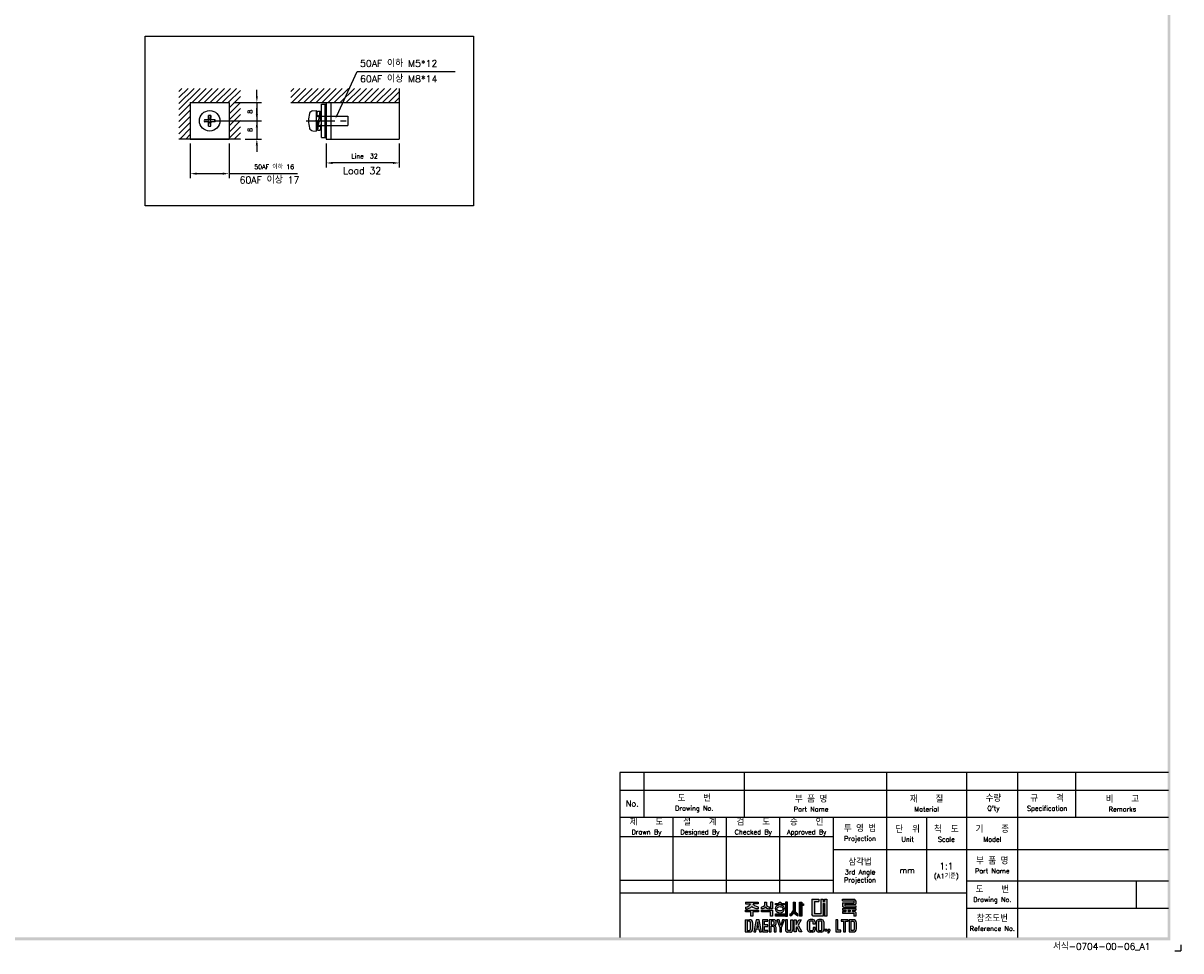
# Model space of a CAD drawing. Extents: x -235 to 1048, y -1897 to 585.
# Tile 20 of 23: x 541 to 1048, y -170 to 236. Entities that reach past the tile are written whole.
import ezdxf
from ezdxf import colors
from ezdxf.entities.mleader import LeaderData, LeaderLine
from ezdxf.math import Vec2, Vec3

# ---------------------------------------------------------------- set-up
doc = ezdxf.new("R2010")
doc.units = 0
doc.header["$MEASUREMENT"] = 0
doc.linetypes.add('CENTER', pattern=[2, 1.25, -0.25, 0.25, -0.25])
doc.linetypes.add('HIDDEN', pattern=[0.375, 0.25, -0.125])
doc.layers.get('0').update_dxf_attribs({"linetype": 'CONTINUOUS'})
for name, color, linetype in [('bo', 7, 'CONTINUOUS'), ('cen', 1, 'CENTER'), ('di', 3, 'CONTINUOUS'), ('dimtaxt', 3, 'CONTINUOUS'), ('dwg', 7, 'CONTINUOUS'), ('HIDE', 2, 'HIDDEN')]:
    doc.layers.add(name, color=color, linetype=linetype)
doc.styles.add('KIM', font='ROMANS.shx', dxfattribs={"height": 5, "bigfont": 'GSG1.shx'})
doc.styles.get("Standard").update_dxf_attribs({"font": 'romans.shx', "height": 2, "bigfont": 'hgs.shx'})
doc.dimstyles.new('STANDARD$0', dxfattribs={"dimtxt": 5, "dimasz": 5, "dimexe": 1, "dimexo": 2, "dimgap": 2, "dimtad": 1, "dimdec": 4, "dimzin": 12, "dimdsep": 46, "dimtxsty": 'KIM', "dimcen": -1, "dimdle": 0.1, "dimadec": 0, "dimazin": 0, "dimtfac": 1, "dimtdec": 4, "dimtmove": 0, "dimatfit": 3, "dimfxl": 0, "dimtolj": 1, "dimtzin": 0, "dimarcsym": 0})

# ---------------------------------------------------------------- blocks, each defined once
blk = doc.blocks.new('도면서식 A1')
at = {"layer": 'di', "insert": (780.92, -2.61), "char_height": 2.2, "width": 38.8706, "attachment_point": 4}
blk.add_mtext('서식-0704-00-06_A1', dxfattribs=at)
blk = doc.blocks.new('대륙')
at = {"layer": 'dimtaxt'}
h = blk.add_hatch(color=256, dxfattribs=at)
edge = h.paths.add_edge_path()
edge.add_line((51.99, 12.18), (47.65, 12.18))
edge.add_line((47.65, 12.18), (47.65, 11.59))
edge.add_line((47.65, 11.59), (49.36, 11.59))
edge.add_ellipse((47.48, 11.55), major_axis=(1.89, 0.39), ratio=0.576936, start_angle=268.0794, end_angle=342.4305, ccw=False)
edge.add_line((47.64, 10.44), (47.64, 9.87))
edge.add_ellipse((47.59, 11.36), major_axis=(2.46, 0), ratio=0.608939, start_angle=-88.7913, end_angle=-24.3158)
edge.add_ellipse((52.06, 11.36), major_axis=(-2.46, 0), ratio=0.608939, start_angle=384.3158, end_angle=448.3061)
edge.add_line((51.99, 9.87), (51.99, 10.51))
edge.add_ellipse((52.11, 11.62), major_axis=(-1.91, 0.31), ratio=0.577613, start_angle=17.5125, end_angle=91.8636, ccw=False)
edge.add_line((50.24, 11.59), (51.99, 11.59))
edge.add_line((51.99, 11.59), (51.99, 12.18))
h.paths.add_polyline_path([(52, 9.48), (47.64, 9.48), (47.64, 8.87), (49.46, 8.87), (49.46, 7.49), (50.19, 7.49), (50.19, 8.88), (52, 8.88)])
edge = h.paths.add_edge_path()
edge.add_arc((55.25, 11.18), 0.45, 180, 220.7047, ccw=False)
edge.add_line((54.8, 11.18), (54.8, 12.18))
edge.add_line((54.8, 12.18), (54.06, 12.18))
edge.add_line((54.06, 12.18), (54.06, 11.18))
edge.add_arc((53.61, 11.18), 0.45, 319.2953, 360, ccw=False)
edge.add_spline(control_points=[(53.95, 10.89), (53.94, 10.88), (53.93, 10.87), (53.83, 10.76), (53.7, 10.68), (53.03, 10.51)], knot_values=[3.761053, 3.761053, 3.761053, 3.761053, 3.807132, 3.807132, 4.298097, 4.298097, 4.298097, 4.298097], degree=3, periodic=0)
edge.add_line((53.03, 10.51), (53.03, 9.85))
edge.add_spline(control_points=[(53.03, 9.85), (53.05, 9.85), (53.06, 9.85), (53.74, 9.96), (53.94, 10.08), (54.15, 10.22), (54.2, 10.3), (54.43, 10.6)], knot_values=[3.495949, 3.495949, 3.495949, 3.495949, 3.524444, 3.524444, 4.06832, 4.06832, 4.379503, 4.379503, 4.379503, 4.379503], degree=3, periodic=0)
edge.add_spline(control_points=[(54.43, 10.6), (54.65, 10.3), (54.71, 10.22), (54.92, 10.08), (55.12, 9.96), (55.75, 9.88), (55.78, 9.87), (55.8, 9.86)], knot_values=[3.495949, 3.495949, 3.495949, 3.495949, 3.807132, 3.807132, 4.351008, 4.351008, 4.402945, 4.402945, 4.402945, 4.402945], degree=3, periodic=0)
edge.add_line((55.8, 9.86), (55.8, 10.59))
edge.add_spline(control_points=[(55.8, 10.59), (55.78, 10.59), (55.76, 10.6), (55.19, 10.66), (55.03, 10.75), (54.92, 10.87), (54.91, 10.88), (54.91, 10.89)], knot_values=[3.761053, 3.761053, 3.761053, 3.761053, 3.81299, 3.81299, 4.356866, 4.356866, 4.402945, 4.402945, 4.402945, 4.402945], degree=3, periodic=0)
h.paths.add_polyline_path([(56.82, 9.48), (53.03, 9.48), (53.03, 8.87), (56.1, 8.87), (56.1, 7.49), (56.82, 7.49)])
h.paths.add_polyline_path([(56.82, 12.19), (56.1, 12.19), (56.1, 9.87), (56.82, 9.87)])
h.paths.add_polyline_path([(60.76, 11.76), (59.58, 11.76), (59.58, 12.19), (59.05, 12.19), (59.05, 11.76), (57.74, 11.76), (57.74, 11.21), (60.76, 11.21)])
edge = h.paths.add_edge_path()
edge.add_ellipse((59.26, 9.92), major_axis=(-1.56, 0), ratio=0.830145, start_angle=101.7462, end_angle=265.4383)
edge.add_line((59.38, 11.21), (59.13, 11.21))
edge.add_ellipse((59.26, 9.92), major_axis=(1.56, 0), ratio=0.830145, start_angle=94.5617, end_angle=259.6787)
edge.add_line((58.98, 8.65), (58.98, 8.2))
edge.add_line((58.98, 8.2), (59.58, 8.2))
edge.add_line((59.58, 8.2), (59.58, 8.65))
edge = h.paths.add_edge_path(flags=16)
edge.add_spline(control_points=[(60.26, 9.92), (60.26, 10.03), (60.22, 10.15), (60.06, 10.37), (59.93, 10.48), (59.59, 10.63), (59.39, 10.66), (58.99, 10.64), (58.8, 10.59), (58.5, 10.41), (58.39, 10.3), (58.27, 10.07), (58.25, 9.96), (58.28, 9.73), (58.34, 9.62), (58.54, 9.4), (58.69, 9.3), (59.06, 9.19), (59.26, 9.17), (59.65, 9.23), (59.83, 9.31), (60.09, 9.5), (60.18, 9.62), (60.25, 9.8), (60.26, 9.86), (60.26, 9.92)], knot_values=[0, 0, 0, 0, 0.543876, 0.543876, 1.087752, 1.087752, 1.631628, 1.631628, 2.175504, 2.175504, 2.71938, 2.71938, 3.263256, 3.263256, 3.807132, 3.807132, 4.351008, 4.351008, 4.894884, 4.894884, 5.43876, 5.43876, 5.982636, 5.982636, 6.283185, 6.283185, 6.283185, 6.283185], degree=3, periodic=0)
for points in [[(61.83, 12.19), (61.11, 12.19), (61.11, 8.2), (57.74, 8.2), (57.74, 7.47), (61.11, 7.47), (61.83, 7.47)], [(70.89, 12.38), (72.38, 12.38), (72.38, 13.12), (70.01, 13.12), (70.01, 8), (70.53, 7.49), (73.84, 7.49), (73.84, 11.66), (74.29, 11.66), (74.29, 7.49), (75.14, 7.49), (75.14, 13.12), (74.29, 13.12), (74.29, 12.42), (73.84, 12.42), (73.84, 13.12), (73.01, 13.12), (73.01, 8.23), (70.89, 8.23)]]:
    blk.add_hatch(color=256, dxfattribs=at).paths.add_polyline_path(points)
h = blk.add_hatch(color=256, dxfattribs=at)
edge = h.paths.add_edge_path()
edge.add_line((64.41, 12.18), (63.7, 12.18))
edge.add_line((63.7, 12.18), (63.7, 9.23))
edge.add_ellipse((62.86, 9.12), major_axis=(0.66, 0.841), ratio=0.672815, start_angle=218.7862, end_angle=304.0863, ccw=False)
edge.add_line((62.7, 8.19), (62.7, 7.51))
edge.add_ellipse((63.11, 8.54), major_axis=(0.964, 0.919), ratio=0.540942, start_angle=220.7961, end_angle=301.7505)
edge.add_ellipse((64.93, 8.53), major_axis=(-0.866, 0.919), ratio=0.569913, start_angle=58.7442, end_angle=145.288)
edge.add_line((65.35, 7.49), (65.35, 8.17))
edge.add_ellipse((65.18, 9.26), major_axis=(-0.67, 1.07), ratio=0.576723, start_angle=74.3826, end_angle=142.9847, ccw=False)
edge.add_line((64.41, 9.18), (64.41, 12.18))
h.paths.add_polyline_path([(66.65, 10.99), (67.26, 10.99), (67.26, 11.63), (66.64, 11.63), (66.64, 12.18), (65.92, 12.18), (65.92, 7.49), (66.65, 7.49)])
h = blk.add_hatch(color=256, dxfattribs=at)
h.paths.add_polyline_path([(84.17, 12.56), (84.17, 11.99), (80.38, 11.99), (80.38, 10.74), (80.81, 10.32), (84.92, 10.32), (84.92, 10.92), (81.19, 10.92), (81.19, 11.44), (84.92, 11.44), (84.92, 12.6), (84.39, 13.12), (80.36, 13.12), (80.36, 12.56)])
h.paths.add_polyline_path([(83.7, 9.41), (84.92, 9.41), (84.92, 9.97), (80.36, 9.97), (80.36, 9.41), (81.48, 9.41), (81.48, 9.04), (80.35, 9.04), (80.35, 8.42), (84.18, 8.42), (84.18, 7.49), (84.92, 7.49), (84.92, 8.64), (84.52, 9.04), (83.7, 9.04)])
h.paths.add_polyline_path([(83, 9.41), (82.23, 9.41), (82.23, 9.04), (83, 9.04)], flags=17)
h = blk.add_hatch(color=256, dxfattribs=at)
h.paths.add_polyline_path([(47.58, 6.25), (47.58, 2.12), (49.06, 2.12, 0.414214), (50.06, 3.12), (50.06, 5.25, 0.414214), (49.06, 6.25)])
h.paths.add_polyline_path([(48.9, 5.73, -0.414214), (49.4, 5.23), (49.4, 3.16, -0.414214), (48.9, 2.66), (48.23, 2.66), (48.23, 5.73)], flags=16)
h.paths.add_polyline_path([(50.42, 2.11), (51.1, 2.11), (51.31, 3.17), (52.21, 3.17), (52.42, 2.11), (53.1, 2.11), (52.25, 6.23), (51.27, 6.23)])
h.paths.add_polyline_path([(51.77, 5.49), (52.09, 3.74), (51.43, 3.74)], flags=16)
h.paths.add_polyline_path([(53.4, 2.11), (55.25, 2.11), (55.25, 2.66), (54.07, 2.66), (54.07, 3.99), (55.15, 3.99), (55.15, 4.52), (54.06, 4.52), (54.06, 5.7), (55.21, 5.7), (55.21, 6.25), (53.4, 6.25)])
h.paths.add_polyline_path([(55.67, 2.12), (56.33, 2.12), (56.33, 4.05), (56.93, 4.05, -0.414214), (57.33, 3.65), (57.33, 2.12), (58.02, 2.12), (58.02, 3.65, 0.276846), (57.45, 4.24, 0.25864), (58.02, 4.77), (58.02, 5.43, 0.414214), (57.22, 6.23), (55.67, 6.23)])
h.paths.add_polyline_path([(56.33, 5.71), (57.04, 5.71, -0.414214), (57.34, 5.41), (57.34, 4.86, -0.414214), (57.04, 4.56), (56.33, 4.56)], flags=16)
h.paths.add_polyline_path([(59.2, 3.57), (59.2, 2.11), (59.85, 2.11), (59.85, 3.58), (60.8, 6.24), (60.13, 6.24), (59.53, 4.27), (58.97, 6.24), (58.28, 6.24)])
h.paths.add_polyline_path([(61.13, 2.78, 0.414214), (61.88, 2.03), (62.85, 2.03, 0.414214), (63.6, 2.78), (63.6, 6.24), (62.93, 6.24), (62.93, 2.84, -0.414214), (62.68, 2.59), (62.07, 2.59, -0.414214), (61.82, 2.84), (61.82, 6.24), (61.13, 6.24)])
h.paths.add_polyline_path([(64.11, 2.12), (64.77, 2.12), (64.77, 3.42), (64.98, 3.87), (65.9, 2.12), (66.68, 2.12), (65.38, 4.46), (66.48, 6.23), (65.69, 6.23), (64.76, 4.66), (64.76, 6.23), (64.11, 6.23)])
h.paths.add_polyline_path([(68.62, 2.84, 0.414214), (69.42, 2.04), (70.32, 2.04, 0.414214), (71.12, 2.84), (71.12, 3.62), (70.47, 3.62), (70.47, 2.85, -0.414214), (70.17, 2.55), (69.58, 2.55, -0.414214), (69.28, 2.85), (69.28, 5.49, -0.414214), (69.58, 5.79), (70.16, 5.79, -0.414214), (70.46, 5.49), (70.46, 4.76), (71.12, 4.76), (71.12, 5.52, 0.414214), (70.32, 6.32), (69.42, 6.32, 0.414214), (68.62, 5.52)])
h.paths.add_polyline_path([(71.57, 2.84, 0.414214), (72.37, 2.04), (73.25, 2.04, 0.414214), (74.05, 2.84), (74.05, 5.52, 0.414214), (73.25, 6.32), (72.37, 6.32, 0.414214), (71.57, 5.52)])
h.paths.add_polyline_path([(72.23, 5.5, -0.414214), (72.53, 5.8), (73.09, 5.8, -0.414214), (73.39, 5.5), (73.39, 2.85, -0.414214), (73.09, 2.55), (72.53, 2.55, -0.414214), (72.23, 2.85)], flags=16)
h.paths.add_polyline_path([(74.42, 2.34), (75.05, 2.34), (75.05, 2.98), (74.42, 2.98)])
h.paths.add_polyline_path([(75.76, 2.34, -0.316213), (75.39, 2.07), (75.39, 1.77, 0.409412), (76.08, 2.47), (76.08, 2.98), (75.39, 2.98), (75.39, 2.34)])
h.paths.add_polyline_path([(78.08, 2.12), (79.79, 2.12), (79.79, 2.67), (78.75, 2.67), (78.75, 6.24), (78.08, 6.24)])
h.paths.add_polyline_path([(80.68, 2.12), (81.35, 2.12), (81.35, 5.7), (82.27, 5.7), (82.27, 6.24), (79.92, 6.24), (79.92, 5.7), (80.68, 5.7)])
h.paths.add_polyline_path([(82.59, 2.13), (84.07, 2.13, 0.414214), (85.07, 3.13), (85.07, 5.24, 0.414214), (84.07, 6.24), (82.59, 6.24)])
h.paths.add_polyline_path([(83.24, 5.73), (83.9, 5.73, -0.414214), (84.4, 5.23), (84.4, 3.15, -0.414214), (83.9, 2.65), (83.24, 2.65)], flags=16)
for p, q in [((47.65, 12.18), (51.99, 12.18)), ((47.65, 12.18), (47.65, 11.59)), ((51.99, 12.18), (51.99, 11.59)), ((54.06, 12.18), (54.8, 12.18)), ((54.06, 12.18), (54.06, 11.18)), ((54.8, 12.18), (54.8, 11.18)), ((56.82, 12.19), (56.1, 12.19)), ((56.1, 12.19), (56.1, 9.87)), ((56.82, 12.19), (56.82, 9.87)), ((57.74, 11.76), (59.05, 11.76)), ((57.74, 11.21), (57.74, 11.76)), ((59.05, 11.76), (59.05, 12.19)), ((59.05, 12.19), (59.58, 12.19)), ((59.58, 12.19), (59.58, 11.76)), ((59.58, 11.76), (60.76, 11.76)), ((60.76, 11.76), (60.76, 11.21)), ((61.11, 12.19), (61.11, 8.2)), ((61.83, 12.19), (61.11, 12.19)), ((61.83, 7.47), (61.83, 12.19)), ((63.7, 12.18), (64.41, 12.18)), ((63.7, 12.18), (63.7, 9.23)), ((64.41, 12.18), (64.41, 9.18)), ((65.92, 7.49), (65.92, 12.18)), ((65.92, 12.18), (66.64, 12.18)), ((66.64, 12.18), (66.64, 11.63)), ((70.01, 13.12), (70.01, 8)), ((70.01, 13.12), (72.38, 13.12)), ((70.89, 12.38), (70.89, 8.23)), ((70.89, 12.38), (72.38, 12.38)), ((72.38, 13.12), (72.38, 12.38)), ((73.01, 13.12), (73.01, 8.23)), ((73.01, 13.12), (73.84, 13.12)), ((73.84, 13.12), (73.84, 12.42)), ((73.84, 12.42), (74.29, 12.42)), ((74.29, 13.12), (75.14, 13.12)), ((74.29, 13.12), (74.29, 12.42)), ((75.14, 13.12), (75.14, 7.49)), ((80.36, 13.12), (84.39, 13.12)), ((80.36, 12.56), (80.36, 13.12)), ((80.36, 12.56), (84.17, 12.56)), ((80.38, 11.99), (84.17, 11.99)), ((80.38, 11.99), (80.38, 10.74)), ((84.17, 12.56), (84.17, 11.99)), ((84.92, 12.6), (84.39, 13.12)), ((84.92, 12.6), (84.92, 11.44)), ((47.64, 10.44), (47.64, 9.87)), ((47.64, 9.48), (52, 9.48)), ((47.64, 8.87), (47.64, 9.48)), ((49.46, 8.87), (47.64, 8.87)), ((47.65, 11.59), (49.36, 11.59)), ((49.46, 7.49), (49.46, 8.87)), ((50.19, 8.88), (50.19, 7.49)), ((52, 8.88), (50.19, 8.88)), ((51.99, 11.59), (50.24, 11.59)), ((51.99, 10.51), (51.99, 9.87)), ((52, 9.48), (52, 8.88)), ((53.03, 9.85), (53.03, 10.51)), ((53.03, 9.48), (56.82, 9.48)), ((53.03, 8.87), (53.03, 9.48)), ((56.1, 8.87), (53.03, 8.87)), ((55.8, 9.86), (55.8, 10.59)), ((56.82, 9.87), (56.1, 9.87)), ((56.1, 7.49), (56.1, 8.87)), ((56.82, 9.48), (56.82, 7.49)), ((60.76, 11.21), (57.74, 11.21)), ((57.74, 8.2), (61.11, 8.2)), ((57.74, 7.47), (57.74, 8.2)), ((58.98, 8.2), (58.98, 8.65)), ((59.58, 8.65), (59.58, 8.2)), ((62.7, 7.51), (62.7, 8.19)), ((65.35, 7.49), (65.35, 8.17)), ((66.64, 11.63), (67.26, 11.63)), ((66.65, 10.99), (66.65, 7.49)), ((67.26, 10.99), (66.65, 10.99)), ((67.26, 11.63), (67.26, 10.99)), ((70.53, 7.49), (70.01, 8)), ((73.01, 8.23), (70.89, 8.23)), ((73.84, 11.66), (73.84, 7.49)), ((73.84, 11.66), (74.29, 11.66)), ((74.29, 11.66), (74.29, 7.49)), ((80.35, 9.04), (81.48, 9.04)), ((80.35, 9.04), (80.35, 8.42)), ((80.35, 8.42), (84.18, 8.42)), ((80.36, 9.97), (84.92, 9.97)), ((80.36, 9.97), (80.36, 9.41)), ((80.36, 9.41), (81.48, 9.41)), ((80.81, 10.32), (80.38, 10.74)), ((80.81, 10.32), (84.92, 10.32)), ((81.19, 11.44), (84.92, 11.44)), ((81.19, 11.44), (81.19, 10.92)), ((81.19, 10.92), (84.92, 10.92)), ((81.48, 9.41), (81.48, 9.04)), ((82.23, 9.41), (83, 9.41)), ((82.23, 9.41), (82.23, 9.04)), ((82.23, 9.04), (83, 9.04)), ((83, 9.41), (83, 9.04)), ((83.7, 9.41), (84.92, 9.41)), ((83.7, 9.41), (83.7, 9.04)), ((83.7, 9.04), (84.52, 9.04)), ((84.18, 8.42), (84.18, 7.49)), ((84.92, 8.64), (84.52, 9.04)), ((84.92, 10.92), (84.92, 10.32)), ((84.92, 9.97), (84.92, 9.41)), ((84.92, 8.64), (84.92, 7.49)), ((47.58, 6.25), (47.58, 2.12)), ((47.58, 6.25), (49.06, 6.25)), ((48.23, 5.73), (48.23, 2.66)), ((48.9, 5.73), (48.23, 5.73)), ((49.4, 3.16), (49.4, 5.23)), ((50.19, 7.49), (49.46, 7.49)), ((50.06, 5.25), (50.06, 3.12)), ((51.27, 6.23), (50.42, 2.11)), ((52.25, 6.23), (51.27, 6.23)), ((51.77, 5.49), (51.43, 3.74)), ((52.09, 3.74), (51.77, 5.49)), ((53.1, 2.11), (52.25, 6.23)), ((55.21, 6.25), (53.4, 6.25)), ((53.4, 6.25), (53.4, 2.11)), ((54.06, 5.7), (55.21, 5.7)), ((54.06, 4.52), (54.06, 5.7)), ((55.15, 4.52), (54.06, 4.52)), ((54.07, 3.99), (55.15, 3.99)), ((54.07, 2.66), (54.07, 3.99)), ((55.15, 3.99), (55.15, 4.52)), ((55.21, 5.7), (55.21, 6.25)), ((55.67, 6.23), (55.67, 2.12)), ((57.22, 6.23), (55.67, 6.23)), ((56.82, 7.49), (56.1, 7.49)), ((56.33, 5.71), (56.33, 4.56)), ((57.04, 5.71), (56.33, 5.71)), ((56.33, 4.56), (57.04, 4.56)), ((56.33, 2.12), (56.33, 4.05)), ((56.33, 4.05), (56.93, 4.05)), ((57.34, 4.86), (57.34, 5.41)), ((61.11, 7.47), (57.74, 7.47)), ((58.02, 4.77), (58.02, 5.43)), ((58.97, 6.24), (58.28, 6.24)), ((58.28, 6.24), (59.2, 3.57)), ((59.53, 4.27), (58.97, 6.24)), ((60.13, 6.24), (59.53, 4.27)), ((59.85, 3.58), (60.8, 6.24)), ((60.8, 6.24), (60.13, 6.24)), ((61.11, 7.47), (61.83, 7.47)), ((61.13, 6.24), (61.13, 2.78)), ((61.82, 6.24), (61.13, 6.24)), ((61.82, 2.84), (61.82, 6.24)), ((62.93, 2.84), (62.93, 6.24)), ((62.93, 6.24), (63.6, 6.24)), ((63.6, 6.24), (63.6, 2.78)), ((64.11, 2.12), (64.11, 6.23)), ((64.11, 6.23), (64.76, 6.23)), ((64.76, 4.66), (65.69, 6.23)), ((64.76, 6.23), (64.76, 4.66)), ((66.48, 6.23), (65.38, 4.46)), ((65.38, 4.46), (66.68, 2.12)), ((65.69, 6.23), (66.48, 6.23)), ((66.65, 7.49), (65.92, 7.49)), ((68.62, 2.84), (68.62, 5.52)), ((69.28, 5.49), (69.28, 2.85)), ((70.32, 6.32), (69.42, 6.32)), ((70.16, 5.79), (69.58, 5.79)), ((70.46, 4.76), (70.46, 5.49)), ((71.12, 4.76), (70.46, 4.76)), ((73.84, 7.49), (70.53, 7.49)), ((71.12, 5.52), (71.12, 4.76)), ((71.57, 2.84), (71.57, 5.52)), ((72.23, 5.5), (72.23, 2.85)), ((73.25, 6.32), (72.37, 6.32)), ((73.09, 5.8), (72.53, 5.8)), ((73.39, 2.85), (73.39, 5.5)), ((74.05, 5.52), (74.05, 2.84)), ((75.14, 7.49), (74.29, 7.49)), ((78.08, 6.24), (78.08, 2.12)), ((78.75, 6.24), (78.08, 6.24)), ((78.75, 2.67), (78.75, 6.24)), ((82.27, 6.24), (79.92, 6.24)), ((79.92, 6.24), (79.92, 5.7)), ((79.92, 5.7), (80.68, 5.7)), ((80.68, 5.7), (80.68, 2.12)), ((81.35, 2.12), (81.35, 5.7)), ((81.35, 5.7), (82.27, 5.7)), ((82.27, 5.7), (82.27, 6.24)), ((82.59, 6.24), (82.59, 2.13)), ((84.07, 6.24), (82.59, 6.24)), ((83.24, 2.65), (83.24, 5.73)), ((83.24, 5.73), (83.9, 5.73)), ((84.92, 7.49), (84.18, 7.49)), ((84.4, 3.15), (84.4, 5.23)), ((85.07, 3.13), (85.07, 5.24)), ((47.58, 2.12), (49.06, 2.12)), ((48.23, 2.66), (48.9, 2.66)), ((50.42, 2.11), (51.1, 2.11)), ((51.1, 2.11), (51.31, 3.17)), ((51.31, 3.17), (52.21, 3.17)), ((51.43, 3.74), (52.09, 3.74)), ((52.21, 3.17), (52.42, 2.11)), ((52.42, 2.11), (53.1, 2.11)), ((53.4, 2.11), (55.25, 2.11)), ((55.25, 2.66), (54.07, 2.66)), ((55.25, 2.11), (55.25, 2.66)), ((55.67, 2.12), (56.33, 2.12)), ((57.33, 3.65), (57.33, 2.12)), ((57.33, 2.12), (58.02, 2.12)), ((58.02, 2.12), (58.02, 3.65)), ((59.2, 3.57), (59.2, 2.11)), ((59.2, 2.11), (59.85, 2.11)), ((59.85, 2.11), (59.85, 3.58)), ((62.85, 2.03), (61.88, 2.03)), ((62.68, 2.59), (62.07, 2.59)), ((64.77, 2.12), (64.11, 2.12)), ((64.98, 3.87), (64.77, 3.42)), ((64.77, 3.42), (64.77, 2.12)), ((65.9, 2.12), (64.98, 3.87)), ((66.68, 2.12), (65.9, 2.12)), ((70.32, 2.04), (69.42, 2.04)), ((70.17, 2.55), (69.58, 2.55)), ((70.47, 3.62), (70.47, 2.85)), ((71.12, 3.62), (70.47, 3.62)), ((71.12, 2.84), (71.12, 3.62)), ((73.25, 2.04), (72.37, 2.04)), ((73.09, 2.55), (72.53, 2.55)), ((74.42, 2.98), (74.42, 2.34)), ((75.05, 2.98), (74.42, 2.98)), ((75.05, 2.34), (74.42, 2.34)), ((75.05, 2.98), (75.05, 2.34)), ((75.39, 2.98), (75.39, 2.34)), ((76.08, 2.98), (75.39, 2.98)), ((75.76, 2.34), (75.39, 2.34)), ((75.39, 2.07), (75.39, 1.77)), ((76.08, 2.98), (76.08, 2.47)), ((78.08, 2.12), (79.79, 2.12)), ((79.79, 2.67), (78.75, 2.67)), ((79.79, 2.12), (79.79, 2.67)), ((80.68, 2.12), (81.35, 2.12)), ((82.59, 2.13), (84.07, 2.13)), ((83.9, 2.65), (83.24, 2.65))]:
    blk.add_line(p, q, dxfattribs=at)
for centre, radius, start, end in [((53.61, 11.18), 0.45, 319.2953, 360), ((55.25, 11.18), 0.45, 180, 220.7047), ((48.9, 5.23), 0.5, 0, 90), ((49.06, 5.25), 1, 0, 90), ((57.22, 4.85), 0.8, 270, 270), ((56.93, 3.65), 0.4, 0, 90), ((57.04, 5.41), 0.3, 0, 90), ((57.04, 4.86), 0.3, 270, 0), ((57.22, 5.43), 0.8, 0, 90), ((57.26, 5.02), 0.8, 283.6828, 341.6876), ((57.24, 3.47), 0.8, 12.921, 74.819), ((69.42, 5.52), 0.8, 90, 180), ((69.58, 5.49), 0.3, 90, 180), ((70.16, 5.49), 0.3, 0, 90), ((70.32, 5.52), 0.8, 0, 90), ((72.37, 5.52), 0.8, 90, 180), ((72.53, 5.5), 0.3, 90, 180), ((73.09, 5.5), 0.3, 0, 90), ((73.25, 5.52), 0.8, 0, 90), ((83.9, 5.23), 0.5, 0, 90), ((84.07, 5.24), 1, 0, 90), ((48.9, 3.16), 0.5, 270, 0), ((49.06, 3.12), 1, 270, 0), ((61.88, 2.78), 0.75, 180, 270), ((62.07, 2.84), 0.25, 180, 270), ((62.68, 2.84), 0.25, 270, 0), ((62.85, 2.78), 0.75, 270, 0), ((69.42, 2.84), 0.8, 180, 270), ((69.58, 2.85), 0.3, 180, 270), ((70.17, 2.85), 0.3, 270, 0), ((70.32, 2.84), 0.8, 270, 0), ((72.37, 2.84), 0.8, 180, 270), ((72.53, 2.85), 0.3, 180, 270), ((73.09, 2.85), 0.3, 270, 0), ((73.25, 2.84), 0.8, 270, 0), ((75.38, 2.47), 0.7, 270.9408, 0), ((75.38, 2.47), 0.4, 271.6466, 341.8371), ((83.9, 3.15), 0.5, 270, 0), ((84.07, 3.13), 1, 270, 0)]:
    blk.add_arc(centre, radius, start, end, dxfattribs=at)
for centre, major_axis, ratio, start_param, end_param in [((47.48, 11.55), (1.89, 0.39), 0.576936, 4.678869, 5.97654), ((47.59, 11.36), (-2.46, 0), 0.608939, 1.591893, 2.717202), ((59.26, 9.92), (1.56, 0), 0.830145, 1.650413, 4.532248), ((59.26, 9.92), (-1.56, 0), 0.830145, 1.775806, 4.632772), ((62.86, 9.12), (0.66, 0.841), 0.672815, 3.81854, 5.307307), ((63.11, 8.54), (0.964, 0.919), 0.540942, 3.853619, 5.26654)]:
    blk.add_ellipse(centre, major_axis=major_axis, ratio=ratio, start_param=start_param, end_param=end_param, dxfattribs=at)
at = {"layer": 'dimtaxt', "extrusion": (0, 0, -1)}
for centre, major_axis, ratio, start_param, end_param in [((52.06, 11.36), (-2.46, 0), 0.608939, -1.541231, -0.42439), ((52.11, 11.62), (-1.91, 0.31), 0.577613, 4.679864, 5.977535), ((64.93, 8.53), (-0.866, 0.919), 0.569913, 3.747431, 5.257905), ((65.18, 9.26), (-0.67, 1.07), 0.576723, 3.787632, 4.984965)]:
    blk.add_ellipse(centre, major_axis=major_axis, ratio=ratio, start_param=start_param, end_param=end_param, dxfattribs=at)
at = {"layer": 'dimtaxt'}
for points, knots in [([(53.95, 10.89), (53.94, 10.88), (53.93, 10.87), (53.83, 10.76), (53.7, 10.68), (53.03, 10.51)], [3.7610527, 3.7610527, 3.7610527, 3.7610527, 3.8071317, 3.8071317, 4.2980967, 4.2980967, 4.2980967, 4.2980967]), ([(54.43, 10.6), (54.2, 10.3), (54.15, 10.22), (53.94, 10.08), (53.74, 9.96), (53.06, 9.85), (53.05, 9.85), (53.03, 9.85)], [3.4959493, 3.4959493, 3.4959493, 3.4959493, 3.8071317, 3.8071317, 4.3510077, 4.3510077, 4.3795026, 4.3795026, 4.3795026, 4.3795026]), ([(54.43, 10.6), (54.65, 10.3), (54.71, 10.22), (54.92, 10.08), (55.12, 9.96), (55.75, 9.88), (55.78, 9.87), (55.8, 9.86)], [3.4959493, 3.4959493, 3.4959493, 3.4959493, 3.8071317, 3.8071317, 4.3510077, 4.3510077, 4.4029453, 4.4029453, 4.4029453, 4.4029453]), ([(54.91, 10.89), (54.91, 10.88), (54.92, 10.87), (55.03, 10.75), (55.19, 10.66), (55.76, 10.6), (55.78, 10.59), (55.8, 10.59)], [3.7610527, 3.7610527, 3.7610527, 3.7610527, 3.8071317, 3.8071317, 4.3510077, 4.3510077, 4.4029453, 4.4029453, 4.4029453, 4.4029453]), ([(60.26, 9.92), (60.26, 10.03), (60.22, 10.15), (60.06, 10.37), (59.93, 10.48), (59.59, 10.63), (59.39, 10.66), (58.99, 10.64), (58.8, 10.59), (58.5, 10.41), (58.39, 10.3), (58.27, 10.07), (58.25, 9.96), (58.28, 9.73), (58.34, 9.62), (58.54, 9.4), (58.69, 9.3), (59.06, 9.19), (59.26, 9.17), (59.65, 9.23), (59.83, 9.31), (60.09, 9.5), (60.18, 9.62), (60.25, 9.8), (60.26, 9.86), (60.26, 9.92)], [0, 0, 0, 0, 0.543876, 0.543876, 1.087752, 1.087752, 1.631628, 1.631628, 2.175504, 2.175504, 2.71938, 2.71938, 3.263256, 3.263256, 3.807132, 3.807132, 4.351008, 4.351008, 4.894884, 4.894884, 5.43876, 5.43876, 5.982636, 5.982636, 6.283185, 6.283185, 6.283185, 6.283185])]:
    blk.add_open_spline(points, degree=3, knots=knots, dxfattribs=at)
blk = doc.blocks.new('*D580')
at = {"layer": 'di'}
for p, q in [((614.11, 183.48), (614.11, 168.32)), ((631.11, 183.48), (631.11, 168.32)), ((616.91, 170.32), (628.31, 170.32)), ((631.11, 170.32), (661.11, 170.32))]:
    blk.add_line(p, q, dxfattribs=at)
for points in [[(616.91, 170.79), (616.91, 169.86), (614.11, 170.32)], [(628.31, 170.79), (628.31, 169.86), (631.11, 170.32)]]:
    blk.add_solid(points, dxfattribs=at)
at = {"layer": 'di', "insert": (650.87, 173.32), "char_height": 2, "attachment_point": 5}
blk.add_mtext('\\A1;50AF 이하 16', dxfattribs=at)
blk = doc.blocks.new('*D581')
at = {"layer": 'di'}
for p, q in [((643.27, 196.28), (643.27, 199.08)), ((624.61, 193.48), (645.27, 193.48)), ((643.27, 193.48), (643.27, 185.48)), ((638.09, 185.48), (645.27, 185.48)), ((643.27, 182.68), (643.27, 179.88))]:
    blk.add_line(p, q, dxfattribs=at)
for points in [[(642.8, 196.28), (643.74, 196.28), (643.27, 193.48)], [(642.8, 182.68), (643.74, 182.68), (643.27, 185.48)]]:
    blk.add_solid(points, dxfattribs=at)
at = {"layer": 'di', "insert": (640.27, 189.48), "char_height": 2, "attachment_point": 5, "rotation": 90}
blk.add_mtext('\\A1;8', dxfattribs=at)
blk = doc.blocks.new('*D582')
at = {"layer": 'di'}
for p, q in [((643.27, 204.28), (643.27, 207.08)), ((633.11, 201.48), (645.27, 201.48)), ((643.27, 201.48), (643.27, 193.48)), ((633.11, 193.48), (645.27, 193.48)), ((643.27, 190.68), (643.27, 187.88))]:
    blk.add_line(p, q, dxfattribs=at)
for points in [[(642.8, 204.28), (643.74, 204.28), (643.27, 201.48)], [(642.8, 190.68), (643.74, 190.68), (643.27, 193.48)]]:
    blk.add_solid(points, dxfattribs=at)
at = {"layer": 'di', "insert": (640.27, 197.48), "char_height": 2, "attachment_point": 5, "rotation": 90}
blk.add_mtext('\\A1;8', dxfattribs=at)
blk = doc.blocks.new('bxx')
at = {"layer": 'bo', "linetype": 'Continuous'}
for p, q in [((681.6, -342.4), (682.8, -333.7)), ((682.8, -333.7), (685.2, -333.7)), ((684, -341.5), (685.2, -333.7)), ((685.2, -333.7), (685.2, -342.1)), ((681.6, -342.4), (684, -341.5)), ((682.8, -341.9), (682.8, -350.3)), ((684, -342.6), (682.8, -350.3)), ((684, -342.6), (686.4, -341.7)), ((684.7, -337.3), (685.2, -337.3)), ((686.4, -341.7), (685.2, -350.3)), ((682.8, -346.7), (683.4, -346.7)), ((682.8, -350.3), (685.2, -350.3))]:
    blk.add_line(p, q, dxfattribs=at)
at = {"layer": 'HIDE'}
for p, q in [((682.3, -337.3), (684.7, -337.3)), ((683.4, -346.7), (685.7, -346.7))]:
    blk.add_line(p, q, dxfattribs=at)
blk = doc.blocks.new('*D576')
at = {"layer": 'di'}
for p, q in [((673.7, 183.48), (673.7, 173.01)), ((705.7, 183.48), (705.7, 173.01)), ((702.9, 175.01), (676.5, 175.01))]:
    blk.add_line(p, q, dxfattribs=at)
for points in [[(676.5, 175.48), (676.5, 174.54), (673.7, 175.01)], [(702.9, 175.48), (702.9, 174.54), (705.7, 175.01)]]:
    blk.add_solid(points, dxfattribs=at)
at = {"layer": 'di', "insert": (690.5, 178.01), "char_height": 2, "attachment_point": 5}
blk.add_mtext('\\A1;Line  32', dxfattribs=at)

msp = doc.modelspace()

# ---------------------------------------------------------------- hatches: boundary and pattern name
h = msp.add_hatch()
h.set_pattern_fill('ANSI31', color=256, scale=15, style=0)
h.set_pattern_definition([(45, (1302.4018, -707.2568), (-1.3258252, 1.3258252), [])])
h.paths.add_polyline_path([(636.092, 207.7), (609.133, 207.7), (609.133, 185.481), (614.112, 185.481), (614.112, 201.481), (631.112, 201.481), (631.112, 185.481), (636.092, 185.481)])
h = msp.add_hatch()
h.set_pattern_fill('ANSI31', color=256, scale=15, style=0)
h.set_pattern_definition([(45, (1306.3744, -707.2568), (-1.3258252, 1.3258252), [])])
h.paths.add_polyline_path([(658.157, 207.7), (658.157, 201.481), (705.698, 201.481), (705.698, 207.7)])

# ---------------------------------------------------------------- linework, layer by layer
for p, q in [((705.698, 207.7), (705.698, 185.481)), ((614.112, 201.481), (614.112, 185.481)), ((614.112, 201.481), (631.112, 201.481)), ((631.112, 201.481), (631.112, 185.481)), ((658.157, 201.481), (705.698, 201.481)), ((667.757, 197.853), (669.219, 197.981)), ((669.219, 197.981), (669.219, 188.981)), ((671.65, 186.131), (671.65, 200.831)), ((671.65, 200.831), (673.25, 200.831)), ((673.25, 186.131), (673.25, 200.831)), ((673.25, 200.831), (673.55, 200.831)), ((673.55, 200.831), (673.55, 197.131)), ((673.698, 201.481), (673.698, 185.481)), ((675.698, 201.481), (675.698, 185.481)), ((621.779, 193.981), (620.265, 193.981)), ((620.265, 192.981), (622.13, 193.192)), ((621.779, 192.981), (620.265, 192.981)), ((621.779, 192.981), (620.265, 192.981)), ((620.276, 193.981), (622.13, 193.77)), ((622.112, 195.828), (622.323, 193.963)), ((622.112, 194.314), (622.112, 195.828)), ((622.112, 191.134), (622.323, 192.999)), ((623.112, 195.828), (622.902, 193.963)), ((623.112, 191.134), (622.902, 192.999)), ((624.601, 193.981), (623.095, 193.77)), ((624.601, 192.981), (623.095, 193.192)), ((623.112, 194.314), (623.112, 195.828)), ((623.112, 194.314), (623.112, 195.158)), ((624.96, 193.981), (623.446, 193.981)), ((624.96, 193.981), (623.446, 193.981)), ((624.96, 192.981), (623.446, 192.981)), ((669.519, 195.581), (683.219, 195.581)), ((683.219, 195.581), (683.219, 191.381)), ((622.112, 191.134), (622.112, 192.648)), ((623.112, 191.134), (623.112, 192.648)), ((667.757, 189.109), (669.219, 188.981)), ((669.519, 191.381), (683.219, 191.381)), ((673.25, 190.131), (673.25, 190.131)), ((673.55, 186.131), (673.55, 189.831)), ((636.092, 185.481), (609.133, 185.481)), ((614.112, 185.481), (631.112, 185.481)), ((671.65, 186.131), (673.25, 186.131)), ((673.25, 186.131), (673.55, 186.131)), ((673.698, 185.481), (705.698, 185.481))]:
    msp.add_line(p, q)
msp.add_circle((622.612, 193.481), 4.5)
for centre, radius, start, end in [((622.612, 193.481), 2.4, 167.9753, 192.0247), ((621.779, 194.314), 0.333, 270, 0), ((621.779, 192.648), 0.333, 0, 90), ((622.612, 193.481), 2.4, 77.9753, 102.0247), ((622.612, 193.481), 0.5, 143.94661, 216.05339), ((622.159, 193.935), 0.167, 260, 10), ((622.159, 193.028), 0.167, 350, 100), ((622.612, 193.481), 0.5, 53.94661, 126.05339), ((622.612, 193.481), 0.5, 233.94661, 306.05339), ((623.066, 193.935), 0.167, 170, 280), ((623.066, 193.028), 0.167, 80, 190), ((622.612, 193.481), 0.5, 323.94661, 36.05339), ((623.446, 194.314), 0.333, 180, 270), ((623.446, 192.648), 0.333, 90, 180), ((622.612, 193.481), 2.4, 347.9753, 12.0247), ((677.919, 193.481), 12, 164.50603, 195.49397), ((667.897, 196.259), 1.6, 95, 164.50603), ((669.519, 195.881), 0.3, 180, 270), ((673.25, 197.131), 0.3, 270, 0), ((622.612, 193.481), 2.4, 257.9753, 282.0247), ((667.897, 190.703), 1.6, 195.49397, 265), ((669.519, 191.081), 0.3, 90, 180), ((673.25, 189.831), 0.3, 0, 90)]:
    msp.add_arc(centre, radius, start, end)
at = {"layer": 'cen', "ltscale": 10}
msp.add_line((664.905, 193.481), (684.416, 193.481), dxfattribs=at)
at = {"layer": 'di'}
for p in [(1045.673, -170.297), (1048.273, -167.697)]:
    msp.add_line(p, (1048.273, -170.297), dxfattribs=at)
msp.add_lwpolyline([(594.351, 230.651), (738.177, 230.651), (738.177, 156.258), (594.351, 156.258)], close=True, dxfattribs=at)
at = {"layer": 'dimtaxt'}
for p, q in [((1042.859, -92.162), (802.359, -92.162)), ((802.359, -92.162), (802.359, -164.447)), ((813.048, -111.688), (813.048, -92.188)), ((856.959, -111.662), (856.959, -92.162)), ((919.359, -111.662), (919.359, -92.162)), ((954.459, -111.662), (954.459, -92.162)), ((976.808, -111.662), (976.808, -92.162)), ((1002.211, -111.662), (1002.211, -92.162)), ((1042.859, -99.962), (802.359, -99.962)), ((825.759, -144.972), (825.759, -111.878)), ((849.159, -144.972), (849.159, -111.878)), ((872.559, -144.972), (872.559, -111.878)), ((895.959, -144.972), (895.959, -111.878)), ((919.359, -144.972), (919.359, -111.878)), ((936.909, -144.972), (936.909, -111.878)), ((954.459, -164.495), (954.459, -111.878)), ((976.808, -164.495), (976.808, -111.878)), ((895.959, -120.361), (802.413, -120.361)), ((1042.859, -126), (895.959, -126)), ((895.959, -139.479), (802.442, -139.479)), ((1042.859, -139.79), (954.459, -139.79)), ((1028.808, -151.801), (1028.808, -139.79)), ((954.459, -144.972), (802.359, -144.972)), ((1042.859, -151.801), (954.459, -151.801))]:
    msp.add_line(p, q, dxfattribs=at)
at = {"layer": 'dwg'}
msp.add_line((1042.859, -111.878), (802.359, -111.878), dxfattribs=at)
for points in [[(1043.723, 580.453), (1042.423, 579.153), (1043.723, -165.747), (1042.423, -164.447)], [(802.573, -111.683), (802.573, -112.073), (1042.534, -111.683), (1042.534, -112.073)], [(1043.723, -165.747), (1042.423, -164.447), (-17.077, -165.747), (-15.777, -164.447)]]:
    msp.add_trace(points, dxfattribs=at)

# ---------------------------------------------------------------- block references
at = {"xscale": 0.5, "yscale": 0.5, "zscale": 0.5}
msp.add_blockref('bxx', (328.403, 364.495), dxfattribs=at)
at = {"layer": 'di', "xscale": 1.3, "yscale": 1.3, "zscale": 1.3}
msp.add_blockref('대륙', (795.489, -164.77), dxfattribs=at)
at = {"layer": 'dwg', "xscale": 1.3, "yscale": 1.3, "zscale": 1.3}
msp.add_blockref('도면서식 A1', (-22.927, -165.097), dxfattribs=at)

# ---------------------------------------------------------------- texts
at = {"layer": 'di', "char_height": 3, "attachment_point": 1}
for s, insert in [('50AF 이하 M5*12', (688.48, 220.116)), ('60AF 이상 M8*14', (688.48, 213.359)), ('\\A1;Load 32', (681.031, 173.119)), ('\\A1;60AF 이상 17', (635.713, 169.051))]:
    msp.add_mtext(s, dxfattribs=dict(at, insert=insert))
at = {"layer": 'di', "attachment_point": 5}
for s, insert, char_height, width in [('No.', (807.81, -105.769), 2.6, 10.47554), ('{\\H1.1x;도    번\\P\\H0.72727x;Drawing No.}', (835.004, -105.769), 2.6, 43.9108), ('{\\H1.1x;부 품 명\\P\\H0.72727x;Part Name}', (886.209, -105.812), 2.6, 58.5), ('{\\H1.1x;재    질\\P\\H0.72727x;Material}', (936.807, -105.812), 2.6, 35.80329), ("{\\H1.1x;수량\\P\\H0.72727x;Q'ty}", (966.121, -105.812), 2.6, 12.29671), ('{\\H1.1x;규    격\\P\\H0.72727x;Specification}', (989.658, -105.812), 2.6, 35.1), ('{\\H1.1x;비    고\\P\\H0.72727x;Remarks}', (1022.678, -105.812), 2.6, 50.7), ('{\\H1.1x;제    도\\P\\H0.72727x;Drawn By}', (814.059, -116.217), 2.6, 23.4), ('{\\H1.1x;설    계}\\P{\\H0.8x;Designed By}', (837.459, -116.217), 2.6, 23.4), ('{\\H1.1x;검    도\\P\\H0.72727x;Checked By}', (860.859, -116.217), 2.6, 23.4), ('승    인\\P{\\H0.72727x;Approved By}', (884.259, -116.217), 2.86, 23.4), ('투 영 법\\P{\\H0.72727x;Projection}', (907.659, -119.037), 2.86, 23.4), ('{\\H1.1x;단  위}\\P{\\H0.8x;Unit}', (928.535, -119.037), 2.6, 20.8), ('{\\H1.1x;척  도\\P\\H0.72727x;Scale}', (945.487, -119.037), 2.6, 20.8), ('기    종\\P{\\H0.72727x;Model}', (965.633, -119.037), 2.86, 22.34861), ('{\\H1.1x;삼각법\\H0.45455x;\\P\\H1.6x;3rd Angle\\PProjection}', (907.659, -135.486), 2.6, 23.4), ('부 품 명\\P{\\H0.72727x;Part Name}', (965.633, -132.895), 2.86, 22.34861), ('도    번\\P{\\H0.72727x;Drawing No.}', (965.633, -145.796), 2.86, 22.34861), ('참조도번\\P{\\H0.72727x;Reference No.}', (965.633, -158.124), 2.86, 22.34861)]:
    msp.add_mtext(s, dxfattribs=dict(at, insert=insert, char_height=char_height, width=width))
at = {"layer": 'dimtaxt'}
msp.add_text('mm', height=2.6, dxfattribs=at).set_placement((924.997, -136.318))
at = {"layer": 'dimtaxt', "insert": (945.487, -135.486), "char_height": 2.86, "width": 20.8, "attachment_point": 5}
msp.add_mtext('1:1\\P{\\H0.72727x;(A1기준)}', dxfattribs=at)

# ---------------------------------------------------------------- dimensions: what is measured, and where the dimension line sits
at = {"layer": 'di'}
for base, p1, p2, picture, middle in [((643.269, 193.481), (631.112, 201.481), (631.112, 193.481), '*D582', (643.269, 197.481)), ((643.269, 185.481), (622.612, 193.481), (636.092, 185.481), '*D581', (643.269, 189.481))]:
    dim = msp.add_linear_dim(base=base, p1=p1, p2=p2, angle=90, dimstyle='STANDARD$0', override={"dimtxt": 3, "dimasz": 2.8, "dimexe": 2, "dimdec": 2, "dimzin": 8, "dimtxsty": 'Standard', "dimcen": 0, "dimclrd": 256, "dimclre": 256, "dimclrt": 256, "dimadec": 2, "dimazin": 2, "dimtfac": 0.6, "dimtdec": 2, "dimtzin": 8, "dimlwd": 65535, "dimlwe": 65535, "dimarcsym": 1}, dxfattribs=at)
    dim.commit()
    dim.dimension.update_dxf_attribs({"geometry": picture, "text_midpoint": middle, "dimtype": 160})
for base, p1, p2, text, picture, middle in [((631.112, 170.323), (614.112, 185.481), (631.112, 185.481), '50AF 이하 16', '*D580', (650.87, 170.323)), ((673.698, 175.011), (705.698, 185.481), (673.698, 185.481), 'Line  32', '*D576', (690.5, 175.011))]:
    dim = msp.add_linear_dim(base=base, p1=p1, p2=p2, text=text, dimstyle='STANDARD$0', override={"dimtxt": 3, "dimasz": 2.8, "dimexe": 2, "dimdec": 2, "dimzin": 8, "dimtxsty": 'Standard', "dimcen": 0, "dimclrd": 256, "dimclre": 256, "dimclrt": 256, "dimadec": 2, "dimazin": 2, "dimtfac": 0.6, "dimtdec": 2, "dimtzin": 8, "dimlwd": 65535, "dimlwe": 65535, "dimarcsym": 1}, dxfattribs=at)
    dim.commit()
    dim.dimension.update_dxf_attribs({"geometry": picture, "text_midpoint": middle, "dimtype": 160})

# ---------------------------------------------------------------- leaders
ml = msp.add_multileader_mtext('Standard', dxfattribs=at)
ml.set_content(' ', color=256)
ml.set_leader_properties()
ml.build(insert=Vec2(0, 0))
ml.multileader.update_dxf_attribs({"text_right_attachment_type": 6, "dogleg_length": 0.36, "arrow_head_size": 1.44})
ctx = ml.context
ctx.base_point, ctx.char_height, ctx.arrow_head_size, ctx.landing_gap_size, ctx.plane_origin = Vec3(730.227, 215.093), 1.44, 1.44, 0.72, Vec3(680.658, 204.223)
ctx.right_attachment = 6
notes = []
notes.append((ctx, [(0, (1, 1, 0), (687.278, 215.093), (1, 0), 42.949, [(0, [(677.724, 194.369)], 0, [])])]))
ctx.mtext.insert, ctx.mtext.flow_direction = Vec3(730.947, 215.813), 5
for ctx, leaders in notes:
    for number, flags, end, landing, length, lines in leaders:
        leader = LeaderData()
        leader.index, (leader.has_last_leader_line, leader.has_dogleg_vector, leader.attachment_direction) = number, flags
        leader.last_leader_point, leader.dogleg_vector, leader.dogleg_length = Vec3(end), Vec3(landing), length
        for number, points, colour, breaks in lines:
            line = LeaderLine()
            line.index, line.vertices, line.color, line.breaks = number, Vec3.list(points), colors.encode_raw_color(colour), breaks
            leader.lines.append(line)
        ctx.leaders.append(leader)

doc.saveas('drawing.dxf')
